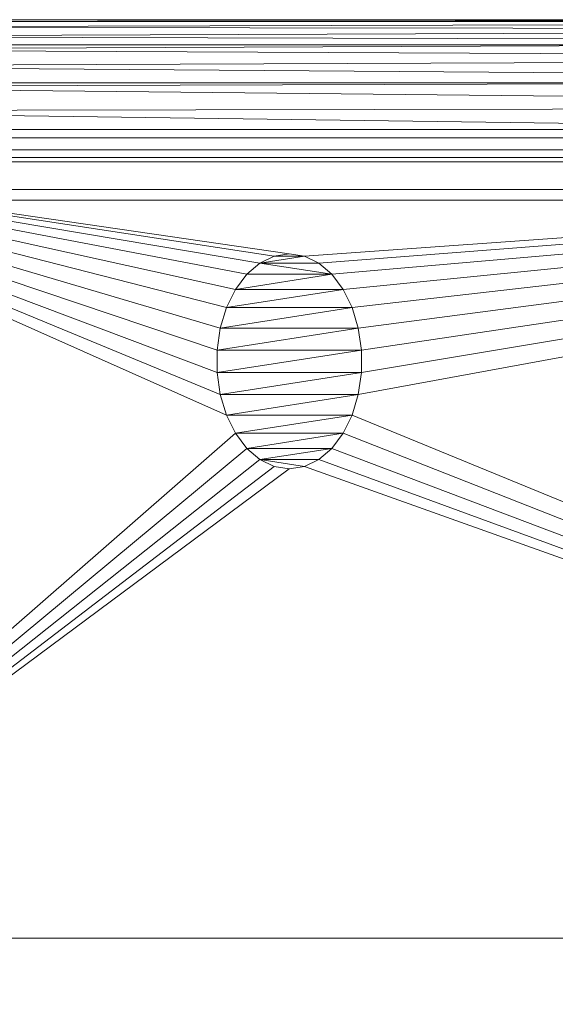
# Model space of a CAD drawing. Header units: millimetres. Extents: x -244 to 208, y -815 to -25.
# Tile 5 of 7: x -131 to -18, y -233 to -25. Entities that reach past the tile are written whole.
import ezdxf

# ---------------------------------------------------------------- set-up
doc = ezdxf.new("R2010")
doc.units = ezdxf.units.MM
doc.layers.add('M-520-M_DRAINAGE_FW', color=2, linetype='Continuous', lineweight=30)

# ---------------------------------------------------------------- blocks, each defined once
blk = doc.blocks.new('CEAS5017-0110400T0 - Aerozen G2 Smart Toilet-3819-3D View 1')
at = {"layer": 'M-520-M_DRAINAGE_FW', "lineweight": 9}
mesh = blk.add_polyface(dxfattribs=at)
corners = [(-207.63, -25, 393.63), (207.63, -25, 393.63), (207.63, -25.36, 393.63), (-207.63, -25.36, 393.63), (197.75, -492.34, 393.63), (184.92, -569.6, 393.63), (162.66, -644.69, 393.63), (131.31, -716.46, 393.63), (108.17, -749.51, 393.63), (76.94, -775.06, 393.63), (39.97, -791.19, 393.63), (0, -796.71, 393.63), (-39.97, -791.19, 393.63), (-76.94, -775.06, 393.63), (-108.17, -749.51, 393.63), (-131.31, -716.46, 393.63), (-162.66, -644.69, 393.63), (-184.92, -569.6, 393.63), (-197.75, -492.34, 393.63), (-200.6, -462.31, 393.63), (-202.97, -432.25, 393.63), (-170.86, -432.25, 393.63), (-170.86, -427.71, 393.63), (170.86, -427.71, 393.63), (170.86, -432.25, 393.63), (202.97, -432.25, 393.63), (200.6, -462.31, 393.63)]
mesh.append_faces([[corners[k] for k in face] for face in [(0, 1, 2, 3)]])
mesh.append_faces([[corners[k] for k in face] for face in [(21, 24, 17, 18), (17, 24, 5, 6)]], dxfattribs={"vtx0": -1, "vtx1": -1, "vtx3": -1})
mesh.append_faces([[corners[k] for k in face] for face in [(4, 5, 24, 26)]], dxfattribs={"vtx1": -1, "vtx2": -1})
mesh.append_faces([[corners[k] for k in face] for face in [(6, 7, 16, 17), (7, 8, 15, 16), (9, 10, 13, 14), (8, 9, 14, 15)]], dxfattribs={"vtx1": -1, "vtx3": -1})
mesh.append_faces([[corners[k] for k in face] for face in [(24, 25, 26), (19, 20, 21, 18)]], dxfattribs={"vtx2": -1})
mesh.append_faces([[corners[k] for k in face] for face in [(21, 22, 23, 24), (10, 11, 12, 13)]], dxfattribs={"vtx3": -1})
mesh = blk.add_polyface(dxfattribs=at)
corners = [(207.63, -25, 393.63), (-207.63, -25, 393.63), (-187.01, -25, 535), (187.01, -25, 535)]
mesh.append_faces([[corners[k] for k in face] for face in [(3, 0, 1, 2)]])
mesh = blk.add_polyface(dxfattribs=at)
corners = [(-207.63, -55, 565), (207.63, -55, 565), (207.63, -52.46, 564.89), (207.63, -49.94, 564.57), (206.84, -43.47, 562.7), (204.78, -37.81, 559.59), (201.88, -33.18, 555.59), (198.45, -29.59, 550.95), (194.73, -27.04, 545.88), (190.86, -25.51, 540.53), (187.01, -25, 535), (-187.01, -25, 535), (-190.38, -25.39, 539.85), (-193.77, -26.57, 544.57), (-197.07, -28.51, 549.08), (-200.21, -31.25, 553.33), (-203.04, -34.79, 557.17), (-205.39, -39.13, 560.46), (-207.02, -44.24, 563), (-207.63, -49.94, 564.57), (-207.63, -52.46, 564.89)]
mesh.append_faces([[corners[k] for k in face] for face in [(18, 4, 17), (14, 8, 13), (13, 9, 12), (6, 16, 5)]], dxfattribs={"vtx0": -1, "vtx1": -1})
mesh.append_faces([[corners[k] for k in face] for face in [(18, 3, 4), (20, 2, 3, 19), (3, 18, 19), (5, 16, 17), (15, 6, 7), (13, 8, 9), (12, 9, 10), (6, 15, 16), (7, 14, 15)]], dxfattribs={"vtx0": -1, "vtx2": -1})
mesh.append_faces([[corners[k] for k in face] for face in [(4, 5, 17), (7, 8, 14)]], dxfattribs={"vtx1": -1, "vtx2": -1})
mesh.append_faces([[corners[k] for k in face] for face in [(0, 1, 2, 20), (10, 11, 12)]], dxfattribs={"vtx2": -1})
mesh = blk.add_polyface(dxfattribs=at)
corners = [(204.75, -25, 369.3), (-204.75, -25, 369.3), (-207.63, -30.28, 390.43), (207.63, -30.28, 390.43)]
mesh.append_faces([[corners[k] for k in face] for face in [(3, 0, 1, 2)]])
mesh = blk.add_polyface(dxfattribs=at)
corners = [(-207.63, -25.36, 390.43), (207.63, -25.36, 390.43), (207.63, -300.3, 390.43), (206.54, -364.04, 390.43), (203.29, -427.71, 390.43), (-203.29, -427.71, 390.43), (-206.54, -364.04, 390.43), (-207.63, -300.3, 390.43)]
mesh.append_faces([[corners[k] for k in face] for face in [(3, 6, 7, 2)]], dxfattribs={"vtx0": -1, "vtx2": -1})
mesh.append_faces([[corners[k] for k in face] for face in [(4, 5, 6, 3)]], dxfattribs={"vtx2": -1})
mesh.append_faces([[corners[k] for k in face] for face in [(7, 0, 1, 2)]], dxfattribs={"vtx3": -1})
mesh = blk.add_polyface(dxfattribs=at)
corners = [(207.63, -25.36, 390.43), (-207.63, -25.36, 390.43), (-207.63, -25.36, 393.63), (207.63, -25.36, 393.63)]
mesh.append_faces([[corners[k] for k in face] for face in [(2, 3, 0, 1)]])
mesh = blk.add_polyface(dxfattribs=at)
corners = [(-204.75, -25, 369.3), (204.75, -25, 369.3), (194.85, -25, 296.49), (-194.85, -25, 296.49)]
mesh.append_faces([[corners[k] for k in face] for face in [(1, 2, 3, 0)]])
mesh = blk.add_polyface(dxfattribs=at)
corners = [(-194.85, -25, 296.49), (194.85, -25, 296.49), (192.66, -38.32, 280.42), (190.15, -48.14, 261.99), (187.43, -54.06, 241.97), (-187.43, -54.06, 241.97), (-190.15, -48.14, 261.99), (-192.66, -38.32, 280.42)]
mesh.append_faces([[corners[k] for k in face] for face in [(5, 6, 3, 4)]], dxfattribs={"vtx1": -1})
mesh.append_faces([[corners[k] for k in face] for face in [(6, 7, 2, 3)]], dxfattribs={"vtx1": -1, "vtx3": -1})
mesh.append_faces([[corners[k] for k in face] for face in [(7, 0, 1, 2)]], dxfattribs={"vtx3": -1})
mesh = blk.add_polyface(dxfattribs=at)
corners = [(-207.63, -300.3, 390.43), (-205.16, -396.45, 390.43), (-197.75, -492.34, 390.43), (-184.92, -569.6, 390.43), (-162.66, -644.69, 390.43), (-131.31, -716.46, 390.43), (-108.17, -749.51, 390.43), (-76.94, -775.06, 390.43), (-39.97, -791.19, 390.43), (0, -796.71, 390.43), (39.97, -791.19, 390.43), (76.94, -775.06, 390.43), (108.17, -749.51, 390.43), (131.31, -716.46, 390.43), (162.66, -644.69, 390.43), (184.92, -569.6, 390.43), (197.75, -492.34, 390.43), (200.6, -462.4, 390.43), (202.96, -432.44, 390.43), (203.12, -430.19, 390.43), (203.27, -427.94, 390.43), (206.54, -364.16, 390.43), (207.63, -300.3, 390.43), (207.63, -30.28, 390.43), (-207.63, -30.28, 390.43)]
mesh.append_faces([[corners[k] for k in face] for face in [(7, 12, 5, 6), (3, 15, 2)]], dxfattribs={"vtx0": -1, "vtx1": -1})
mesh.append_faces([[corners[k] for k in face] for face in [(18, 1, 2, 17), (1, 18, 19)]], dxfattribs={"vtx0": -1, "vtx2": -1})
mesh.append_faces([[corners[k] for k in face] for face in [(1, 19, 20, 21), (12, 7, 8, 9)]], dxfattribs={"vtx0": -1, "vtx3": -1})
mesh.append_faces([[corners[k] for k in face] for face in [(24, 0, 22, 23)]], dxfattribs={"vtx1": -1})
mesh.append_faces([[corners[k] for k in face] for face in [(16, 17, 2, 15), (12, 13, 5)]], dxfattribs={"vtx1": -1, "vtx2": -1})
mesh.append_faces([[corners[k] for k in face] for face in [(0, 1, 21, 22), (3, 4, 14, 15), (4, 5, 13, 14)]], dxfattribs={"vtx1": -1, "vtx3": -1})
mesh.append_faces([[corners[k] for k in face] for face in [(9, 10, 11, 12)]], dxfattribs={"vtx3": -1})
mesh = blk.add_polyface(dxfattribs=at)
corners = [(207.63, -218.62, 565), (207.63, -55, 565), (-207.63, -55, 565), (-207.63, -218.62, 565), (-74.35, -119.7, 565), (-77.53, -119.21, 565), (-80.57, -117.74, 565), (-83.34, -115.37, 565), (-85.72, -112.2, 565), (-87.6, -108.37, 565), (-88.9, -104.04, 565), (-89.56, -99.4, 565), (-89.56, -94.66, 565), (-88.9, -90.02, 565), (-87.6, -85.69, 565), (-85.72, -81.86, 565), (-83.34, -78.68, 565), (-80.57, -76.31, 565), (-77.53, -74.85, 565), (-74.35, -74.35, 565), (-71.17, -74.85, 565), (-68.13, -76.31, 565), (-65.37, -78.68, 565), (-62.99, -81.86, 565), (-61.11, -85.69, 565), (-59.81, -90.02, 565), (-59.15, -94.66, 565), (-59.15, -99.4, 565), (-59.81, -104.04, 565), (-61.11, -108.37, 565), (-62.99, -112.2, 565), (-65.37, -115.37, 565), (-68.13, -117.74, 565), (-71.17, -119.21, 565)]
mesh.append_faces([[corners[k] for k in face] for face in [(16, 2, 15), (21, 1, 20), (11, 2, 10), (7, 3, 6), (31, 0, 30), (28, 1, 27)]], dxfattribs={"vtx0": -1, "vtx1": -1})
mesh.append_faces([[corners[k] for k in face] for face in [(2, 16, 17), (2, 18, 19), (2, 11, 12), (1, 21, 22), (1, 26, 27), (3, 8, 9, 2), (2, 9, 10), (3, 7, 8), (3, 4, 5), (0, 32, 33)]], dxfattribs={"vtx0": -1, "vtx2": -1})
mesh.append_faces([[corners[k] for k in face] for face in [(17, 18, 2), (12, 13, 2), (14, 15, 2), (13, 14, 2), (22, 23, 1), (25, 26, 1), (24, 25, 1), (23, 24, 1), (5, 6, 3), (29, 30, 0), (31, 32, 0)]], dxfattribs={"vtx1": -1, "vtx2": -1})
mesh.append_faces([[corners[k] for k in face] for face in [(19, 20, 1, 2), (0, 1, 28, 29), (33, 4, 3, 0)]], dxfattribs={"vtx1": -1, "vtx3": -1})
mesh = blk.add_polyface(dxfattribs=at)
corners = [(-187.43, -54.06, 241.97), (187.43, -54.06, 241.97), (180.92, -60.79, 194.1), (174.35, -63.04, 145.82), (-174.35, -63.04, 145.82), (-180.92, -60.79, 194.1)]
mesh.append_faces([[corners[k] for k in face] for face in [(0, 1, 2, 5), (3, 4, 5, 2)]], dxfattribs={"vtx2": -1})
mesh = blk.add_polyface(dxfattribs=at)
corners = [(-174.35, -63.04, 145.82), (174.35, -63.04, 145.82), (154.51, -63.04), (-154.51, -63.04)]
mesh.append_faces([[corners[k] for k in face] for face in [(1, 2, 3, 0)]])
mesh = blk.add_polyface(dxfattribs=at)
corners = [(154.51, -365.49), (152.67, -437.04), (147.16, -508.4), (137.61, -565.89), (121.04, -621.77), (97.71, -675.18), (77.51, -702.87), (49.75, -722.98), (17.14, -733.55), (-17.14, -733.55), (-49.75, -722.98), (-77.51, -702.87), (-97.71, -675.18), (-121.04, -621.77), (-137.61, -565.89), (-147.16, -508.4), (-152.67, -437.04), (-154.51, -365.49), (-154.51, -63.04), (154.51, -63.04)]
mesh.append_faces([[corners[k] for k in face] for face in [(13, 4, 5, 12), (4, 13, 14)]], dxfattribs={"vtx0": -1, "vtx2": -1})
mesh.append_faces([[corners[k] for k in face] for face in [(0, 1, 17), (6, 7, 12, 5)]], dxfattribs={"vtx1": -1, "vtx2": -1})
mesh.append_faces([[corners[k] for k in face] for face in [(1, 2, 16, 17), (2, 3, 15, 16), (14, 15, 3, 4)]], dxfattribs={"vtx1": -1, "vtx3": -1})
mesh.append_faces([[corners[k] for k in face] for face in [(18, 19, 0, 17)]], dxfattribs={"vtx2": -1})
mesh.append_faces([[corners[k] for k in face] for face in [(10, 11, 12, 7)]], dxfattribs={"vtx2": -1, "vtx3": -1})
mesh.append_faces([[corners[k] for k in face] for face in [(7, 8, 9, 10)]], dxfattribs={"vtx3": -1})
mesh = blk.add_polyface(dxfattribs=at)
corners = [(-74.35, -74.35, 565), (-77.53, -74.85, 565), (-80.57, -76.31, 565), (-83.34, -78.68, 565), (-85.72, -81.86, 565), (-87.6, -85.69, 565), (-88.9, -90.02, 565), (-89.56, -94.66, 565), (-89.56, -99.4, 565), (-88.9, -104.04, 565), (-87.6, -108.37, 565), (-85.72, -112.2, 565), (-83.34, -115.37, 565), (-80.57, -117.74, 565), (-77.53, -119.21, 565), (-74.35, -119.7, 565), (-71.17, -119.21, 565), (-68.13, -117.74, 565), (-65.37, -115.37, 565), (-62.99, -112.2, 565), (-61.11, -108.37, 565), (-59.81, -104.04, 565), (-59.15, -99.4, 565), (-59.15, -94.66, 565), (-59.81, -90.02, 565), (-61.11, -85.69, 565), (-62.99, -81.86, 565), (-65.37, -78.68, 565), (-68.13, -76.31, 565), (-71.17, -74.85, 565)]
mesh.append_faces([[corners[k] for k in face] for face in [(16, 13, 14, 15)]], dxfattribs={"vtx0": -1})
mesh.append_faces([[corners[k] for k in face] for face in [(21, 9, 10, 20), (20, 10, 11, 19), (18, 12, 13, 17), (19, 11, 12, 18), (22, 8, 9, 21), (23, 7, 8, 22), (29, 1, 2, 28), (2, 27, 28)]], dxfattribs={"vtx0": -1, "vtx2": -1})
mesh.append_faces([[corners[k] for k in face] for face in [(27, 2, 3, 4)]], dxfattribs={"vtx0": -1, "vtx3": -1})
mesh.append_faces([[corners[k] for k in face] for face in [(0, 1, 29)]], dxfattribs={"vtx1": -1})
mesh.append_faces([[corners[k] for k in face] for face in [(23, 24, 7), (16, 17, 13)]], dxfattribs={"vtx1": -1, "vtx2": -1})
mesh.append_faces([[corners[k] for k in face] for face in [(5, 6, 25, 26), (4, 5, 26, 27), (6, 7, 24, 25)]], dxfattribs={"vtx1": -1, "vtx3": -1})
mesh = blk.add_polyface(dxfattribs=at)
corners = [(-74.35, -74.35, 560), (-71.17, -74.85, 560), (-68.13, -76.31, 560), (-65.37, -78.68, 560), (-62.99, -81.86, 560), (-61.11, -85.69, 560), (-59.81, -90.02, 560), (-59.15, -94.66, 560), (-59.15, -99.4, 560), (-59.81, -104.04, 560), (-61.11, -108.37, 560), (-62.99, -112.2, 560), (-65.37, -115.37, 560), (-68.13, -117.74, 560), (-71.17, -119.21, 560), (-74.35, -119.7, 560), (-77.53, -119.21, 560), (-80.57, -117.74, 560), (-83.34, -115.37, 560), (-85.72, -112.2, 560), (-87.6, -108.37, 560), (-88.9, -104.04, 560), (-89.56, -99.4, 560), (-89.56, -94.66, 560), (-88.9, -90.02, 560), (-87.6, -85.69, 560), (-85.72, -81.86, 560), (-83.34, -78.68, 560), (-80.57, -76.31, 560), (-77.53, -74.85, 560)]
mesh.append_faces([[corners[k] for k in face] for face in [(28, 3, 27)]], dxfattribs={"vtx0": -1, "vtx1": -1})
mesh.append_faces([[corners[k] for k in face] for face in [(21, 8, 9, 20), (20, 9, 10, 19), (18, 11, 12, 17), (19, 10, 11, 18), (22, 7, 8, 21)]], dxfattribs={"vtx0": -1, "vtx2": -1})
mesh.append_faces([[corners[k] for k in face] for face in [(17, 12, 13, 14), (28, 1, 2, 3)]], dxfattribs={"vtx0": -1, "vtx3": -1})
mesh.append_faces([[corners[k] for k in face] for face in [(16, 17, 14, 15)]], dxfattribs={"vtx1": -1})
mesh.append_faces([[corners[k] for k in face] for face in [(22, 23, 7)]], dxfattribs={"vtx1": -1, "vtx2": -1})
mesh.append_faces([[corners[k] for k in face] for face in [(4, 5, 25, 26), (3, 4, 26, 27), (5, 6, 24, 25), (6, 7, 23, 24)]], dxfattribs={"vtx1": -1, "vtx3": -1})
mesh.append_faces([[corners[k] for k in face] for face in [(29, 0, 1, 28)]], dxfattribs={"vtx2": -1})
mesh = blk.add_polyface(dxfattribs=at)
corners = [(-74.35, -119.7, 565), (-77.53, -119.21, 565), (-80.57, -117.74, 565), (-83.34, -115.37, 565), (-85.72, -112.2, 565), (-87.6, -108.37, 565), (-88.9, -104.04, 565), (-89.56, -99.4, 565), (-89.56, -94.66, 565), (-88.9, -90.02, 565), (-87.6, -85.69, 565), (-85.72, -81.86, 565), (-83.34, -78.68, 565), (-80.57, -76.31, 565), (-77.53, -74.85, 565), (-74.35, -74.35, 565), (-74.35, -74.35, 560), (-77.53, -74.85, 560), (-80.57, -76.31, 560), (-83.34, -78.68, 560), (-85.72, -81.86, 560), (-87.6, -85.69, 560), (-88.9, -90.02, 560), (-89.56, -94.66, 560), (-89.56, -99.4, 560), (-88.9, -104.04, 560), (-87.6, -108.37, 560), (-85.72, -112.2, 560), (-83.34, -115.37, 560), (-80.57, -117.74, 560), (-77.53, -119.21, 560), (-74.35, -119.7, 560)]
mesh.append_faces([[corners[k] for k in face] for face in [(8, 23, 24, 7), (26, 5, 6, 25), (27, 4, 5, 26), (30, 1, 2, 29), (29, 2, 3, 28), (28, 3, 4, 27)]], dxfattribs={"vtx0": -1, "vtx2": -1})
mesh.append_faces([[corners[k] for k in face] for face in [(13, 14, 17, 18), (12, 13, 18, 19), (10, 11, 20, 21), (9, 10, 21, 22), (11, 12, 19, 20), (8, 9, 22, 23), (6, 7, 24, 25)]], dxfattribs={"vtx1": -1, "vtx3": -1})
mesh.append_faces([[corners[k] for k in face] for face in [(31, 0, 1, 30)]], dxfattribs={"vtx2": -1})
mesh.append_faces([[corners[k] for k in face] for face in [(14, 15, 16, 17)]], dxfattribs={"vtx3": -1})
mesh = blk.add_polyface(dxfattribs=at)
corners = [(-74.35, -74.35, 560), (-77.53, -74.85, 560), (-80.57, -76.31, 560), (-83.34, -78.68, 560), (-85.72, -81.86, 560), (-87.6, -85.69, 560), (-88.9, -90.02, 560), (-89.56, -94.66, 560), (-89.56, -99.4, 560), (-88.9, -104.04, 560), (-87.6, -108.37, 560), (-85.72, -112.2, 560), (-83.34, -115.37, 560), (-80.57, -117.74, 560), (-77.53, -119.21, 560), (-74.35, -119.7, 560), (-71.17, -119.21, 560), (-68.13, -117.74, 560), (-65.37, -115.37, 560), (-62.99, -112.2, 560), (-61.11, -108.37, 560), (-59.81, -104.04, 560), (-59.15, -99.4, 560), (-59.15, -94.66, 560), (-59.81, -90.02, 560), (-61.11, -85.69, 560), (-62.99, -81.86, 560), (-65.37, -78.68, 560), (-68.13, -76.31, 560), (-71.17, -74.85, 560)]
mesh.append_faces([[corners[k] for k in face] for face in [(16, 13, 14, 15)]], dxfattribs={"vtx0": -1})
mesh.append_faces([[corners[k] for k in face] for face in [(21, 10, 20)]], dxfattribs={"vtx0": -1, "vtx1": -1})
mesh.append_faces([[corners[k] for k in face] for face in [(11, 19, 20, 10), (19, 11, 12)]], dxfattribs={"vtx0": -1, "vtx2": -1})
mesh.append_faces([[corners[k] for k in face] for face in [(27, 2, 3, 4)]], dxfattribs={"vtx0": -1, "vtx3": -1})
mesh.append_faces([[corners[k] for k in face] for face in [(17, 18, 13, 16), (28, 29, 2, 27)]], dxfattribs={"vtx1": -1, "vtx2": -1})
mesh.append_faces([[corners[k] for k in face] for face in [(21, 22, 9, 10), (18, 19, 12, 13), (22, 23, 8, 9), (25, 26, 5, 6), (26, 27, 4, 5), (24, 25, 6, 7), (23, 24, 7, 8)]], dxfattribs={"vtx1": -1, "vtx3": -1})
mesh.append_faces([[corners[k] for k in face] for face in [(29, 0, 1, 2)]], dxfattribs={"vtx3": -1})
mesh = blk.add_polyface(dxfattribs=at)
corners = [(-74.35, -119.7, 560), (-77.53, -119.21, 560), (-80.57, -117.74, 560), (-83.34, -115.37, 560), (-85.72, -112.2, 560), (-87.6, -108.37, 560), (-88.9, -104.04, 560), (-89.56, -99.4, 560), (-89.56, -94.66, 560), (-88.9, -90.02, 560), (-87.6, -85.69, 560), (-85.72, -81.86, 560), (-83.34, -78.68, 560), (-80.57, -76.31, 560), (-77.53, -74.85, 560), (-74.35, -74.35, 560), (-74.35, -74.35, 565), (-77.53, -74.85, 565), (-80.57, -76.31, 565), (-83.34, -78.68, 565), (-85.72, -81.86, 565), (-87.6, -85.69, 565), (-88.9, -90.02, 565), (-89.56, -94.66, 565), (-89.56, -99.4, 565), (-88.9, -104.04, 565), (-87.6, -108.37, 565), (-85.72, -112.2, 565), (-83.34, -115.37, 565), (-80.57, -117.74, 565), (-77.53, -119.21, 565), (-74.35, -119.7, 565)]
mesh.append_faces([[corners[k] for k in face] for face in [(14, 17, 18, 13), (13, 18, 19, 12), (11, 20, 21, 10), (10, 21, 22, 9), (12, 19, 20, 11), (9, 22, 23, 8), (7, 24, 25, 6)]], dxfattribs={"vtx0": -1, "vtx2": -1})
mesh.append_faces([[corners[k] for k in face] for face in [(7, 8, 23, 24), (25, 26, 5, 6), (26, 27, 4, 5), (29, 30, 1, 2), (28, 29, 2, 3), (27, 28, 3, 4)]], dxfattribs={"vtx1": -1, "vtx3": -1})
mesh.append_faces([[corners[k] for k in face] for face in [(15, 16, 17, 14)]], dxfattribs={"vtx2": -1})
mesh.append_faces([[corners[k] for k in face] for face in [(30, 31, 0, 1)]], dxfattribs={"vtx3": -1})
mesh = blk.add_polyface(dxfattribs=at)
corners = [(-74.35, -74.35, 565), (-71.17, -74.85, 565), (-68.13, -76.31, 565), (-65.37, -78.68, 565), (-62.99, -81.86, 565), (-61.11, -85.69, 565), (-59.81, -90.02, 565), (-59.15, -94.66, 565), (-59.15, -99.4, 565), (-59.81, -104.04, 565), (-61.11, -108.37, 565), (-62.99, -112.2, 565), (-65.37, -115.37, 565), (-68.13, -117.74, 565), (-71.17, -119.21, 565), (-74.35, -119.7, 565), (-74.35, -119.7, 560), (-71.17, -119.21, 560), (-68.13, -117.74, 560), (-65.37, -115.37, 560), (-62.99, -112.2, 560), (-61.11, -108.37, 560), (-59.81, -104.04, 560), (-59.15, -99.4, 560), (-59.15, -94.66, 560), (-59.81, -90.02, 560), (-61.11, -85.69, 560), (-62.99, -81.86, 560), (-65.37, -78.68, 560), (-68.13, -76.31, 560), (-71.17, -74.85, 560), (-74.35, -74.35, 560)]
mesh.append_faces([[corners[k] for k in face] for face in [(8, 23, 24, 7), (26, 5, 6, 25), (27, 4, 5, 26), (30, 1, 2, 29), (29, 2, 3, 28), (28, 3, 4, 27)]], dxfattribs={"vtx0": -1, "vtx2": -1})
mesh.append_faces([[corners[k] for k in face] for face in [(13, 14, 17, 18), (12, 13, 18, 19), (10, 11, 20, 21), (9, 10, 21, 22), (11, 12, 19, 20), (8, 9, 22, 23), (6, 7, 24, 25)]], dxfattribs={"vtx1": -1, "vtx3": -1})
mesh.append_faces([[corners[k] for k in face] for face in [(31, 0, 1, 30)]], dxfattribs={"vtx2": -1})
mesh.append_faces([[corners[k] for k in face] for face in [(14, 15, 16, 17)]], dxfattribs={"vtx3": -1})
mesh = blk.add_polyface(dxfattribs=at)
corners = [(-74.35, -74.35, 560), (-71.17, -74.85, 560), (-68.13, -76.31, 560), (-65.37, -78.68, 560), (-62.99, -81.86, 560), (-61.11, -85.69, 560), (-59.81, -90.02, 560), (-59.15, -94.66, 560), (-59.15, -99.4, 560), (-59.81, -104.04, 560), (-61.11, -108.37, 560), (-62.99, -112.2, 560), (-65.37, -115.37, 560), (-68.13, -117.74, 560), (-71.17, -119.21, 560), (-74.35, -119.7, 560), (-74.35, -119.7, 565), (-71.17, -119.21, 565), (-68.13, -117.74, 565), (-65.37, -115.37, 565), (-62.99, -112.2, 565), (-61.11, -108.37, 565), (-59.81, -104.04, 565), (-59.15, -99.4, 565), (-59.15, -94.66, 565), (-59.81, -90.02, 565), (-61.11, -85.69, 565), (-62.99, -81.86, 565), (-65.37, -78.68, 565), (-68.13, -76.31, 565), (-71.17, -74.85, 565), (-74.35, -74.35, 565)]
mesh.append_faces([[corners[k] for k in face] for face in [(14, 17, 18, 13), (13, 18, 19, 12), (11, 20, 21, 10), (10, 21, 22, 9), (12, 19, 20, 11), (9, 22, 23, 8), (7, 24, 25, 6)]], dxfattribs={"vtx0": -1, "vtx2": -1})
mesh.append_faces([[corners[k] for k in face] for face in [(7, 8, 23, 24), (25, 26, 5, 6), (26, 27, 4, 5), (29, 30, 1, 2), (28, 29, 2, 3), (27, 28, 3, 4)]], dxfattribs={"vtx1": -1, "vtx3": -1})
mesh.append_faces([[corners[k] for k in face] for face in [(15, 16, 17, 14)]], dxfattribs={"vtx2": -1})
mesh.append_faces([[corners[k] for k in face] for face in [(30, 31, 0, 1)]], dxfattribs={"vtx3": -1})
mesh = blk.add_polyface(dxfattribs=at)
corners = [(207.63, -218.62, 565), (-207.63, -218.62, 565), (-207.63, -240.64, 557.39), (-207.63, -262.73, 550), (-175.36, -262.73, 550), (-170.86, -262.73, 550), (-170.86, -275.31, 545.89), (-170.86, -287.92, 541.84), (-170.86, -300.56, 537.87), (-170.86, -313.21, 533.96), (-170.62, -315.36, 533.3), (-169.93, -317.42, 532.68), (-168.8, -319.29, 532.11), (-167.27, -320.88, 531.63), (-165.41, -322.11, 531.25), (-163.31, -322.9, 531.01), (-161.07, -323.21, 530.92), (-96.65, -324.3, 530.59), (-32.22, -324.85, 530.43), (32.22, -324.85, 530.43), (96.65, -324.3, 530.59), (161.07, -323.21, 530.92), (163.31, -322.9, 531.02), (165.41, -322.11, 531.25), (167.27, -320.88, 531.63), (168.8, -319.29, 532.11), (169.93, -317.41, 532.68), (170.62, -315.36, 533.3), (170.86, -313.21, 533.96), (170.86, -300.56, 537.87), (170.86, -287.92, 541.84), (170.86, -275.31, 545.89), (170.86, -262.73, 550), (175.36, -262.73, 550), (207.63, -262.73, 550), (207.63, -240.64, 557.39), (-113.88, -767.65, 440.62), (113.88, -767.65, 440.62), (123.28, -755.61, 441.96), (131.31, -742.63, 443.47), (147.83, -709.99, 447.58), (162.3, -676.46, 452.26), (174.61, -642.17, 457.53), (184.68, -607.25, 463.41), (192.42, -571.85, 469.91), (197.75, -536.13, 477), (203.21, -479.18, 489.45), (206.52, -422.39, 503.29), (207.63, -365.87, 518.49), (207.63, -316.31, 533.01), (207.63, -267.06, 548.57), (175.36, -267.06, 548.57), (175.36, -290.1, 541.15), (175.36, -313.21, 533.96), (175.02, -316.33, 533.01), (174.01, -319.31, 532.1), (172.37, -322.03, 531.28), (170.15, -324.34, 530.58), (167.46, -326.12, 530.05), (164.41, -327.27, 529.7), (161.16, -327.7, 529.57), (96.7, -328.8, 529.25), (32.24, -329.35, 529.08), (-32.24, -329.35, 529.08), (-96.7, -328.8, 529.25), (-161.16, -327.7, 529.57), (-164.41, -327.27, 529.7), (-167.46, -326.12, 530.05), (-170.16, -324.33, 530.58), (-172.37, -322.02, 531.28), (-174.01, -319.31, 532.1), (-175.02, -316.32, 533.01), (-175.36, -313.21, 533.96), (-175.36, -290.1, 541.15), (-175.36, -267.06, 548.57), (-207.63, -267.06, 548.57), (-207.63, -316.31, 533.01), (-207.63, -365.87, 518.49), (-206.52, -422.39, 503.29), (-203.21, -479.18, 489.45), (-197.75, -536.13, 477), (-192.42, -571.86, 469.9), (-184.68, -607.26, 463.41), (-174.61, -642.17, 457.53), (-162.3, -676.46, 452.26), (-147.83, -709.99, 447.58), (-131.31, -742.63, 443.47), (-123.28, -755.61, 441.96), (207.63, -291.68, 540.79), (-207.63, -291.68, 540.79)]
mesh.append_faces([[corners[k] for k in face] for face in [(35, 32, 33, 34), (38, 87, 36, 37)]], dxfattribs={"vtx0": -1})
mesh.append_faces([[corners[k] for k in face] for face in [(18, 8, 17), (11, 17, 10), (14, 16, 13), (28, 20, 27), (24, 21, 23), (10, 17, 9), (31, 19, 30), (29, 20, 28), (30, 19, 29), (42, 83, 41), (40, 85, 39), (73, 89, 72), (68, 77, 67), (67, 77, 66), (72, 76, 71), (77, 68, 76), (58, 48, 57), (54, 49, 53), (56, 49, 55), (59, 48, 58)]], dxfattribs={"vtx0": -1, "vtx1": -1})
mesh.append_faces([[corners[k] for k in face] for face in [(35, 2, 5, 32)]], dxfattribs={"vtx0": -1, "vtx1": -1, "vtx2": -1, "vtx3": -1})
mesh.append_faces([[corners[k] for k in face] for face in [(11, 16, 17), (16, 12, 13), (16, 11, 12), (21, 24, 25), (18, 7, 8), (32, 5, 6, 31), (39, 85, 86), (40, 84, 85), (39, 86, 87, 38), (78, 63, 64), (44, 80, 81), (46, 79, 80, 45), (42, 82, 83), (64, 77, 78), (82, 42, 43), (62, 46, 47), (76, 68, 69), (77, 64, 65), (77, 65, 66), (76, 70, 71), (48, 59, 60), (48, 60, 61), (49, 56, 57), (49, 54, 55), (88, 52, 53), (53, 49, 88)]], dxfattribs={"vtx0": -1, "vtx2": -1})
mesh.append_faces([[corners[k] for k in face] for face in [(15, 16, 14), (74, 75, 73), (51, 52, 50)]], dxfattribs={"vtx1": -1})
mesh.append_faces([[corners[k] for k in face] for face in [(20, 21, 26), (25, 26, 21), (26, 27, 20), (19, 20, 29), (6, 7, 18), (8, 9, 17), (83, 84, 41), (78, 79, 63), (81, 82, 43), (40, 41, 84), (43, 44, 81), (44, 45, 80), (47, 48, 61), (61, 62, 47), (88, 50, 52), (75, 89, 73), (89, 76, 72), (69, 70, 76), (48, 49, 57)]], dxfattribs={"vtx1": -1, "vtx2": -1})
mesh.append_faces([[corners[k] for k in face] for face in [(18, 19, 31, 6), (62, 63, 79, 46)]], dxfattribs={"vtx1": -1, "vtx2": -1, "vtx3": -1})
mesh.append_faces([[corners[k] for k in face] for face in [(21, 22, 23), (0, 1, 2, 35)]], dxfattribs={"vtx2": -1})
mesh.append_faces([[corners[k] for k in face] for face in [(2, 3, 4, 5)]], dxfattribs={"vtx3": -1})

msp = doc.modelspace()

# ---------------------------------------------------------------- block references
at = {"layer": 'M-520-M_DRAINAGE_FW', "lineweight": 9}
msp.add_blockref('CEAS5017-0110400T0 - Aerozen G2 Smart Toilet-3819-3D View 1', (0, 0), dxfattribs=at)

doc.saveas('drawing.dxf')
